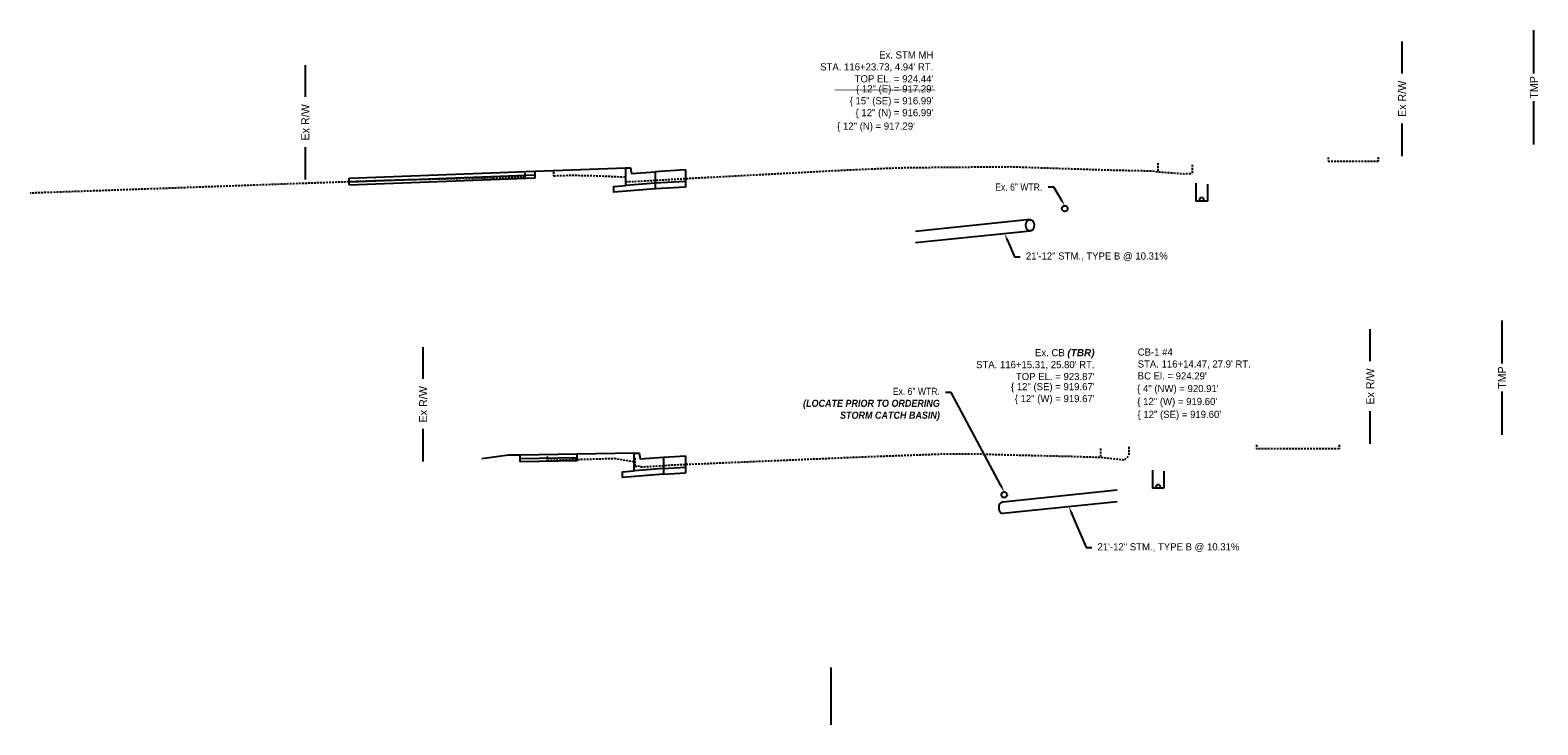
# Model space of a CAD drawing. Header units: feet. Extents: x 1491184 to 1492087, y 336530 to 337165.
# Tile 13 of 13: x 1491737 to 1491869, y 337056 to 337117. Entities that reach past the tile are written whole.
import ezdxf
from ezdxf import colors
from ezdxf.entities.mleader import LeaderData, LeaderLine
from ezdxf.math import Vec2, Vec3

# ---------------------------------------------------------------- set-up
doc = ezdxf.new("R2010")
doc.units = ezdxf.units.FT
doc.header["$MEASUREMENT"] = 0
doc.linetypes.add('OhDOT_USTN3', pattern=[0.22, 0.165, -0.055])
doc.layers.add('DR_P_Storm_Sewer', color=1, linetype='Continuous', true_color=0xff0000)
for name, color, linetype in [('DR_P_Text', 1, 'Continuous'), ('DR_P_Underdrain', 6, 'underdrainpr'), ('DR_X_Text', 210, 'Continuous'), ('RW_P_Esmt_TMP', 8, 'esmtmppr'), ('RW_X_Right_of_Way', 50, 'rowex'), ('SC_Scratch1', 1, 'Continuous'), ('UT_X_Water', 140, 'waterex'), ('UT_X_Water_Text', 142, 'Continuous'), ('XS_P_Curb', 6, 'Continuous'), ('XS_X_Pavt', 133, 'OhDOT_USTN3')]:
    doc.layers.add(name, color=color, linetype=linetype)
doc.styles.add('Slanted', font='font31.shx', dxfattribs={"height": 0.1})
doc.styles.add('Slanted-Normal', font='font31.shx', dxfattribs={"height": 0.1})
doc.styles.get("Standard").update_dxf_attribs({"font": 'font31.shx'})
doc.styles.add('Straight-Normal', font='font30.shx', dxfattribs={"height": 0.1})
doc.linetypes.add('esmtmppr', pattern='A,1.95,-0.05,["TMP",Slanted,S=1,R=0,X=0,Y=-0.06],-0.35,1.95', length=4.3)
doc.linetypes.add('rowex', pattern='A,0.75,-0.05,["Ex R/W",Straight-Normal,S=1,R=0,X=0,Y=-0.06],-0.7,0.75,-0.3,0.75,-0.3,0.75,-0.3,0.75,-0.3', length=5.7)
doc.linetypes.add('underdrainpr', pattern='A,2.5,["►",Standard,S=0.083,R=0,X=0,Y=-0.04],-0.1,2.5', length=5.1)
doc.linetypes.add('waterex', pattern='A,0.15,-0.2,0.15,-0.2,0.15,-0.1,["W",Straight-Normal,S=1,R=0,X=0,Y=-0.06],-0.25,0.15,-0.2,0.15,-0.2', length=1.9)

# ---------------------------------------------------------------- blocks, each defined once
blk = doc.blocks.new('*U1171')
at = {"layer": 'DR_X_Text', "color": 210, "linetype": 'Continuous', "lineweight": -3, "char_height": 0.625, "style": 'Slanted-Normal'}
for s, insert, attachment_point in [("Ex. STM MH\\PSTA. 116+23.73, 4.94' {\\FFONT31.SHX|C0;\\C5;RT}.\\PTOP EL. = 924.44'", (1491815.7, 337113.68, 924.44), 6), ('{\\C256;\\{ 12" (E) = 917.29\'}\\P{\\C256;\\{ 15" (SE) = 916.99\'}\\P{\\C256;\\{ 12" (N) = 916.99\'}', (1491815.7, 337112.08, 924.44), 3)]:
    blk.add_mtext(s, dxfattribs=dict(at, insert=insert, attachment_point=attachment_point))
blk = doc.blocks.new('*U1172')
at = {"layer": 'DR_X_Text', "color": 210, "linetype": 'Continuous', "lineweight": -3, "char_height": 0.625, "style": 'Slanted-Normal'}
for s, insert, attachment_point in [("Ex. CB {\\fArial|b1|i1|c0|p34;\\C1;(TBR)}\\PSTA. 116+15.31, 25.80' {\\FFONT31.SHX|C0;\\C5;RT}.\\PTOP EL. = 923.87'", (1491829.8, 337087.66, 923.87), 6), ('{\\C256;\\{ 12" (SE) = 919.67\'}\\P{\\C256;\\{ 12" (W) = 919.67\'}', (1491829.8, 337086.05, 923.87), 3)]:
    blk.add_mtext(s, dxfattribs=dict(at, insert=insert, attachment_point=attachment_point))

msp = doc.modelspace()

# ---------------------------------------------------------------- linework, layer by layer
at = {"layer": 'DR_P_Storm_Sewer', "elevation": 0, "flags": 128}
for points in [[(1491824.157, 337100.337), (1491814.157, 337099.306)], [(1491824.157, 337099.337), (1491814.157, 337098.306)]]:
    msp.add_lwpolyline(points, dxfattribs=at)
at = {"layer": 'DR_P_Storm_Sewer', "flags": 128}
for points in [[(1491831.779, 337076.683), (1491821.779, 337075.652)], [(1491831.779, 337075.683), (1491821.779, 337074.652)]]:
    msp.add_lwpolyline(points, dxfattribs=at)
at = {"layer": 'DR_P_Storm_Sewer'}
msp.add_ellipse((1491824.157, 337099.837), major_axis=(0, 0.5), ratio=0.7062382, dxfattribs=at)
msp.add_ellipse((1491821.779, 337075.152), major_axis=(0, 0.5), ratio=0.7062382, start_param=0, end_param=3.1415927, dxfattribs=at)
at = {"layer": 'DR_P_Text', "const_width": 0.05, "flags": 128}
msp.add_lwpolyline([(1491807.062, 337111.664), (1491815.856, 337111.664)], dxfattribs=at)
at = {"layer": 'DR_P_Underdrain', "flags": 128}
for points in [[(1491838.664, 337103.512), (1491838.664, 337101.934)], [(1491839.664, 337103.434), (1491839.664, 337101.934)], [(1491839.664, 337101.934), (1491838.664, 337101.934)], [(1491834.862, 337078.432), (1491834.862, 337076.853)], [(1491835.862, 337078.353), (1491835.862, 337076.853)], [(1491835.862, 337076.853), (1491834.862, 337076.853)]]:
    msp.add_lwpolyline(points, dxfattribs=at)
at = {"layer": 'DR_P_Underdrain'}
for centre in [(1491839.164, 337102.1), (1491835.362, 337077.02)]:
    msp.add_circle(centre, 0.167, dxfattribs=at)
at = {"layer": 'RW_P_Esmt_TMP', "flags": 128}
for points in [[(1491868.207, 337113.117), (1491868.207, 337116.891)], [(1491868.207, 337106.891), (1491868.207, 337110.681)], [(1491865.424, 337087.755), (1491865.424, 337091.53)], [(1491865.424, 337081.53), (1491865.424, 337085.319)]]:
    msp.add_lwpolyline(points, dxfattribs=at)
at = {"layer": 'RW_X_Right_of_Way', "linetype": 'Continuous', "flags": 128}
for points in [[(1491856.693, 337113.11), (1491856.693, 337115.889)], [(1491760.796, 337111.055), (1491760.796, 337113.834)], [(1491856.693, 337105.889), (1491856.693, 337108.73)], [(1491760.796, 337103.834), (1491760.796, 337106.674)], [(1491853.91, 337087.972), (1491853.91, 337090.75)], [(1491771.102, 337086.419), (1491771.102, 337089.198)], [(1491853.91, 337080.75), (1491853.91, 337083.591)], [(1491771.102, 337079.198), (1491771.102, 337082.039)]]:
    msp.add_lwpolyline(points, dxfattribs=at)
at = {"layer": 'SC_Scratch1', "flags": 128}
msp.add_lwpolyline([(1491806.737, 337061.183), (1491806.737, 337056.183)], dxfattribs=at)
at = {"layer": 'UT_X_Water'}
for centre in [(1491827.195, 337101.3), (1491821.901, 337076.287)]:
    msp.add_circle(centre, 0.25, dxfattribs=at)
at = {"layer": 'XS_P_Curb', "flags": 128}
for points in [[(1491780.903, 337104.568), (1491788.808, 337104.86)], [(1491791.377, 337104.524), (1491791.377, 337103.524), (1491788.808, 337103.318), (1491788.808, 337104.86), (1491789.237, 337104.86), (1491789.322, 337104.359), (1491791.377, 337104.524)], [(1491794.027, 337104.679), (1491791.377, 337104.524)], [(1491794.027, 337104.679), (1491794.027, 337103.179)], [(1491764.636, 337103.967), (1491780.903, 337104.568)], [(1491764.636, 337103.634), (1491780.903, 337104.235)], [(1491764.636, 337103.384), (1491780.903, 337103.985)], [(1491764.636, 337103.384), (1491764.636, 337103.967)], [(1491780.903, 337103.985), (1491780.903, 337104.568)], [(1491791.377, 337103.524), (1491791.377, 337103.024), (1491787.778, 337102.736), (1491787.778, 337103.236), (1491788.808, 337103.318)], [(1491794.027, 337103.679), (1491791.377, 337103.524)], [(1491794.027, 337103.179), (1491791.377, 337103.024)], [(1491778.57, 337079.749), (1491776.237, 337079.425)], [(1491779.57, 337079.764), (1491778.57, 337079.749)], [(1491784.57, 337079.842), (1491779.57, 337079.764)], [(1491779.57, 337079.181), (1491779.57, 337079.764)], [(1491789.547, 337079.92), (1491784.57, 337079.842)], [(1491784.57, 337079.259), (1491784.57, 337079.842)], [(1491792.116, 337079.584), (1491792.116, 337078.584), (1491789.547, 337078.378), (1491789.547, 337079.92), (1491789.976, 337079.919), (1491790.061, 337079.419), (1491792.116, 337079.584)], [(1491792.116, 337079.584), (1491794.027, 337079.697)], [(1491794.027, 337079.697), (1491794.027, 337078.197)], [(1491784.57, 337079.509), (1491779.57, 337079.431)], [(1491784.57, 337079.259), (1491779.57, 337079.181)], [(1491792.116, 337078.584), (1491792.116, 337078.084), (1491788.517, 337077.796), (1491788.517, 337078.296), (1491789.547, 337078.378)], [(1491792.116, 337078.584), (1491794.027, 337078.697)], [(1491792.116, 337078.084), (1491794.027, 337078.197)]]:
    msp.add_lwpolyline(points, dxfattribs=at)
at = {"layer": 'XS_X_Pavt', "flags": 128}
for points in [[(1491788.799, 337103.644), (1491789.823, 337103.69), (1491791.372, 337103.774), (1491794.027, 337103.929), (1491800.382, 337104.265), (1491808.172, 337104.677), (1491812.635, 337104.869), (1491815.464, 337104.904), (1491819.761, 337104.94), (1491822.426, 337104.963), (1491826.592, 337104.821), (1491831.406, 337104.665), (1491834.853, 337104.597), (1491835.342, 337104.512), (1491836.184, 337104.45), (1491837.601, 337104.348), (1491838.347, 337104.379)], [(1491835.342, 337105.262), (1491835.342, 337104.512)], [(1491838.347, 337105.129), (1491838.347, 337104.379)], [(1491850.216, 337105.773), (1491850.216, 337105.439)], [(1491850.216, 337105.439), (1491854.583, 337105.457)], [(1491854.583, 337105.791), (1491854.583, 337105.457)], [(1491779.988, 337104.058), (1491778.103, 337104.008), (1491775.737, 337103.945), (1491773.52, 337103.892), (1491770.737, 337103.828), (1491767.278, 337103.732), (1491765.61, 337103.667), (1491762.737, 337103.568), (1491759.929, 337103.47), (1491757.237, 337103.373), (1491752.338, 337103.197), (1491749.737, 337103.104), (1491744.747, 337102.924), (1491740.737, 337102.786), (1491736.737, 337102.647)], [(1491779.988, 337104.392), (1491779.988, 337104.058)], [(1491782.508, 337104.5), (1491782.508, 337104.167)], [(1491782.508, 337104.167), (1491782.947, 337104.188), (1491784.118, 337104.216), (1491785.341, 337104.19), (1491786.564, 337104.163), (1491787.419, 337104.12), (1491788.062, 337104.091), (1491788.799, 337104.061)], [(1491788.799, 337104.394), (1491788.799, 337104.061)], [(1491788.799, 337104.394), (1491788.799, 337103.644)], [(1491791.377, 337104.524), (1491791.377, 337103.774)], [(1491781.954, 337079.637), (1491781.954, 337079.304)], [(1491789.613, 337078.763), (1491790.004, 337078.821), (1491790.132, 337078.729), (1491792.116, 337078.834), (1491792.482, 337078.881), (1491794.027, 337078.947), (1491809.893, 337079.619), (1491816.586, 337079.863), (1491819.252, 337079.877), (1491821.431, 337079.803), (1491827.781, 337079.649), (1491830.313, 337079.568), (1491832.163, 337079.364), (1491832.374, 337079.322), (1491832.513, 337079.415), (1491832.79, 337079.721)], [(1491792.116, 337079.584), (1491792.116, 337078.834)], [(1491830.313, 337080.318), (1491830.313, 337079.568)], [(1491832.79, 337080.471), (1491832.79, 337079.721)], [(1491843.948, 337080.65), (1491843.948, 337080.317)], [(1491851.192, 337080.312), (1491843.948, 337080.317)], [(1491851.192, 337080.645), (1491851.192, 337080.312)], [(1491781.954, 337079.304), (1491785.737, 337079.41), (1491786.737, 337079.441), (1491787.832, 337079.474), (1491789.609, 337079.179)], [(1491789.609, 337079.513), (1491789.609, 337079.179)], [(1491789.613, 337079.513), (1491789.613, 337078.763)]]:
    msp.add_lwpolyline(points, dxfattribs=at)

# ---------------------------------------------------------------- block references
at = {"layer": 'DR_X_Text', "color": 210, "linetype": 'Continuous', "lineweight": -3}
for name in ['*U1171', '*U1172']:
    msp.add_blockref(name, (0, 0), dxfattribs=at)

# ---------------------------------------------------------------- texts
at = {"layer": 'DR_P_Text', "style": 'Slanted-Normal'}
for s, p in [('{ 4" (NW) = 920.91\'', (1491833.524, 337085.262, 924.29)), ('{ 12" (W) = 919.60\'', (1491833.539, 337084.131, 924.29)), ('{ 12" (SE) = 919.60\'', (1491833.555, 337083, 924.29))]:
    msp.add_text(s, height=0.625, dxfattribs=at).set_placement(p)
at = {"layer": 'DR_P_Text', "insert": (1491807.294, 337108.821), "char_height": 0.625, "attachment_point": 1}
msp.add_mtext_dynamic_manual_height_columns('\\{ 12" (N) = 917.29\'', width=11, gutter_width=10, heights=[0], dxfattribs=at)
at = {"layer": 'DR_P_Text', "color": 1, "linetype": 'Continuous', "lineweight": -3, "insert": (1491833.57, 337086.355, 924.29), "char_height": 0.625, "attachment_point": 7, "style": 'Slanted-Normal'}
msp.add_mtext("CB-1 #4\\PSTA. 116+14.47, 27.9' {\\C5;RT}.\\PBC El. = 924.29'", dxfattribs=at)
at = {"layer": 'RW_P_Esmt_TMP', "char_height": 0.7, "attachment_point": 5, "rotation": 90}
for insert in [(1491868.207, 337111.891), (1491865.424, 337086.53)]:
    msp.add_mtext_dynamic_manual_height_columns('TMP', width=5.02794, gutter_width=10, heights=[0], dxfattribs=dict(at, insert=insert))
at = {"layer": 'RW_X_Right_of_Way', "char_height": 0.7, "attachment_point": 5, "rotation": 90}
for insert in [(1491856.693, 337110.889), (1491760.796, 337108.834), (1491853.91, 337085.75), (1491771.102, 337084.198)]:
    msp.add_mtext_dynamic_manual_height_columns('Ex R/W', width=7.52448, gutter_width=10, heights=[0], dxfattribs=dict(at, insert=insert))

# ---------------------------------------------------------------- leaders
at = {"layer": 'DR_P_Text'}
ml = msp.add_multileader_mtext('Standard', dxfattribs=at)
ml.set_content('21\'-12" STM., TYPE B @ 10.31%', color=256, style='Slanted-Normal')
ml.set_leader_properties()
ml.build(insert=Vec2(0, 0))
ml.multileader.update_dxf_attribs({"text_right_attachment_type": 3, "dogleg_length": 0.1, "arrow_head_size": 0.7, "scale": 5})
ctx = ml.context
ctx.base_point, ctx.scale, ctx.char_height, ctx.arrow_head_size, ctx.landing_gap_size, ctx.plane_origin = Vec3(1491823.294, 337097.086), 5, 0.625, 0.7, 0.5, Vec3(1491821.933, 337099.108)
ctx.right_attachment = 3
notes = []
notes.append((ctx, [(0, (1, 1, 0), (1491822.794, 337097.086), (1, 0), 0.5, [(0, [(1491821.933, 337099.108)], 0, [])])]))
ctx.mtext.insert, ctx.mtext.flow_direction = Vec3(1491823.794, 337097.468), 5
ml = msp.add_multileader_mtext('Standard', dxfattribs=at)
ml.set_content('21\'-12" STM., TYPE B @ 10.31%', color=256, style='Slanted-Normal')
ml.set_leader_properties()
ml.build(insert=Vec2(0, 0))
ml.multileader.update_dxf_attribs({"text_right_attachment_type": 3, "dogleg_length": 0.1, "arrow_head_size": 0.7, "scale": 5})
ctx = ml.context
ctx.base_point, ctx.scale, ctx.char_height, ctx.arrow_head_size, ctx.landing_gap_size, ctx.plane_origin = Vec3(1491829.557, 337071.673), 5, 0.625, 0.7, 0.5, Vec3(1491827.555, 337075.247)
ctx.right_attachment = 3
notes.append((ctx, [(0, (1, 1, 0), (1491829.057, 337071.673), (1, 0), 0.5, [(0, [(1491827.555, 337075.247)], 0, [])])]))
ctx.mtext.insert, ctx.mtext.flow_direction = Vec3(1491830.057, 337072.055), 5
at = {"layer": 'UT_X_Water_Text'}
ml = msp.add_multileader_mtext('Standard', dxfattribs=at)
ml.set_content('{\\W0.9;Ex. 6" WTR.}', color=256, style='Slanted-Normal')
ml.set_leader_properties()
ml.build(insert=Vec2(0, 0))
ml.multileader.update_dxf_attribs({"text_right_attachment_type": 3, "dogleg_length": 0.1, "arrow_head_size": 0.7, "scale": 5})
ctx = ml.context
ctx.base_point, ctx.scale, ctx.char_height, ctx.arrow_head_size, ctx.landing_gap_size, ctx.plane_origin = Vec3(1491819.952, 337103.179), 5, 0.625, 0.7, 0.5, Vec3(1491813.024, 337104.306)
ctx.right_attachment, ctx.text_align_type = 3, 2
notes.append((ctx, [(1, (1, 1, 0), (1491826.229, 337103.179), (-1, 0), 0.5, [(0, [(1491827.195, 337101.55)], 0, [])])]))
ctx.mtext.insert, ctx.mtext.alignment, ctx.mtext.flow_direction = Vec3(1491825.229, 337103.491), 3, 5
ml = msp.add_multileader_mtext('Standard', dxfattribs=at)
ml.set_content('{\\W0.9;Ex. 6" WTR.\\P\\fArial|b1|i1|c0|p34;\\C1;(LOCATE PRIOR TO ORDERING\\P STORM CATCH BASIN)}', color=256, style='Slanted-Normal')
ml.set_leader_properties()
ml.build(insert=Vec2(0, 0))
ml.multileader.update_dxf_attribs({"dogleg_length": 0.1, "arrow_head_size": 0.7, "scale": 5})
ctx = ml.context
ctx.base_point, ctx.scale, ctx.char_height, ctx.arrow_head_size, ctx.landing_gap_size, ctx.plane_origin = Vec3(1491803.858, 337085.234), 5, 0.625, 0.7, 0.5, Vec3(1491807.73, 337079.293)
ctx.text_align_type = 2
notes.append((ctx, [(1, (1, 1, 0), (1491817.274, 337085.234), (-1, 0), 0.5, [(0, [(1491821.901, 337076.537)], 0, [])])]))
ctx.mtext.insert, ctx.mtext.width, ctx.mtext.alignment, ctx.mtext.flow_direction = Vec3(1491816.274, 337085.638), 13.62517, 3, 5
for ctx, leaders in notes:
    for number, flags, end, landing, length, lines in leaders:
        leader = LeaderData()
        leader.index, (leader.has_last_leader_line, leader.has_dogleg_vector, leader.attachment_direction) = number, flags
        leader.last_leader_point, leader.dogleg_vector, leader.dogleg_length = Vec3(end), Vec3(landing), length
        for number, points, colour, breaks in lines:
            line = LeaderLine()
            line.index, line.vertices, line.color, line.breaks = number, Vec3.list(points), colors.encode_raw_color(colour), breaks
            leader.lines.append(line)
        ctx.leaders.append(leader)

doc.saveas('drawing.dxf')
